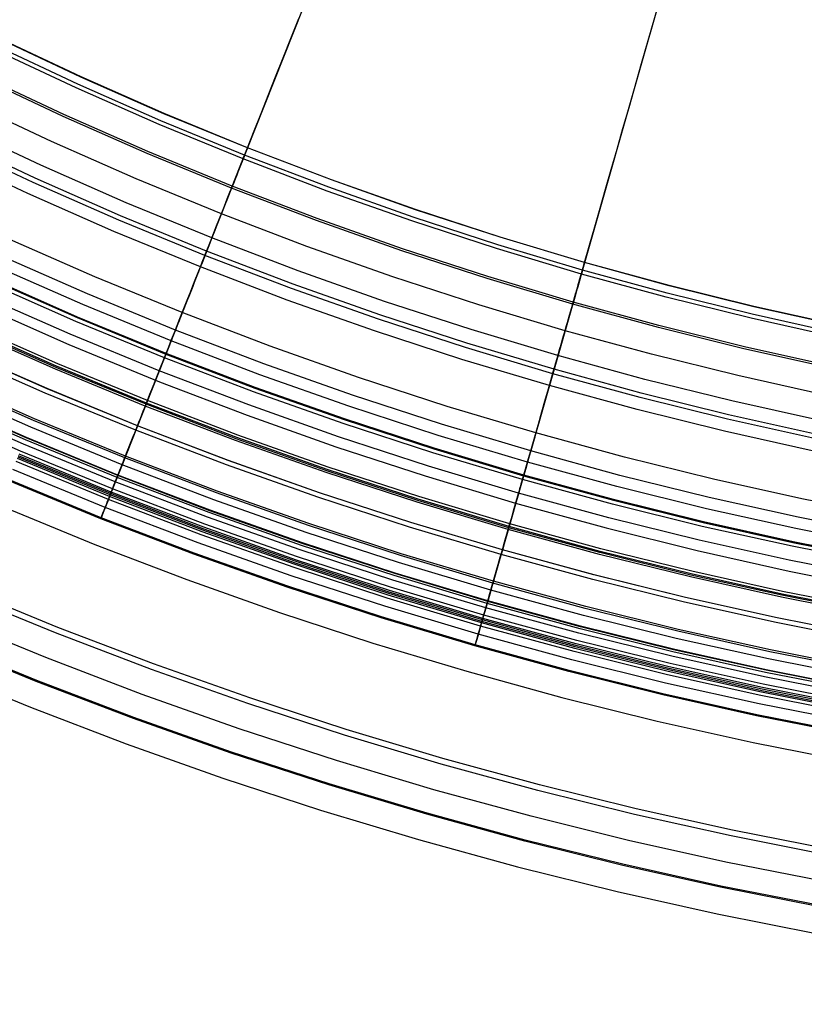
# Model space of a CAD drawing. Header units: millimetres. Extents: x -14 to 488, y -50 to 50.
# Tile 114 of 256: x 284.4 to 291.12, y -36.24 to -27.8. Entities that reach past the tile are written whole.
import ezdxf

# ---------------------------------------------------------------- set-up
doc = ezdxf.new("R2010")
doc.units = ezdxf.units.MM
doc.header["$MEASUREMENT"] = 0
doc.layers.add('Default', color=7, linetype='Continuous')

msp = doc.modelspace()

# ---------------------------------------------------------------- linework, layer by layer
at = {"layer": 'Default'}
for points in [[(298.4813, -31.0752), (297.7914, -31.0828), (297.1015, -31.0752), (296.4057, -31.0519), (295.7046, -31.0127), (294.9985, -30.9571), (294.288, -30.8848), (293.5736, -30.7953), (292.8559, -30.6885), (292.1355, -30.5639), (291.4129, -30.4213), (290.6888, -30.2605), (289.9639, -30.0811), (289.2387, -29.883), (288.514, -29.666), (287.7906, -29.43), (287.069, -29.1748), (286.35, -28.9005), (285.6344, -28.6068), (284.9229, -28.2939), (284.2162, -27.9617)], [(298.4813, -31.0734), (297.7914, -31.081), (297.1015, -31.0734), (296.4058, -31.0501), (295.7047, -31.0109), (294.9986, -30.9553), (294.2882, -30.883), (293.5739, -30.7936), (292.8562, -30.6867), (292.1358, -30.5622), (291.4133, -30.4196), (290.6892, -30.2587), (289.9643, -30.0794), (289.2392, -29.8813), (288.5146, -29.6643), (287.7911, -29.4283), (287.0696, -29.1732), (286.3506, -28.8988), (285.6351, -28.6052), (284.9236, -28.2922), (284.217, -27.9601)], [(298.4836, -31.1765), (297.7914, -31.1842), (297.0992, -31.1765), (296.4012, -31.1532), (295.6978, -31.1138), (294.9894, -31.058), (294.2766, -30.9855), (293.5599, -30.8958), (292.8398, -30.7886), (292.117, -30.6636), (291.3921, -30.5205), (290.6657, -30.3591), (289.9383, -30.1792), (289.2108, -29.9804), (288.4838, -29.7628), (287.7579, -29.526), (287.034, -29.27), (286.3127, -28.9947), (285.5947, -28.7001), (284.8809, -28.3861), (284.172, -28.0529)], [(298.4828, -31.1419), (297.7914, -31.1496), (297.1, -31.1419), (296.4028, -31.1186), (295.7001, -31.0793), (294.9925, -31.0236), (294.2805, -30.9511), (293.5646, -30.8615), (292.8453, -30.7544), (292.1233, -30.6296), (291.3992, -30.4867), (290.6736, -30.3255), (289.9471, -30.1457), (289.2203, -29.9472), (288.4941, -29.7297), (287.7691, -29.4932), (287.0459, -29.2375), (286.3254, -28.9625), (285.6083, -28.6682), (284.8952, -28.3547), (284.1871, -28.0218)], [(298.4895, -31.4456), (297.7914, -31.4533), (297.0933, -31.4456), (296.3892, -31.422), (295.6797, -31.3824), (294.9652, -31.3261), (294.2462, -31.2529), (293.5233, -31.1624), (292.7971, -31.0543), (292.0681, -30.9282), (291.3369, -30.7839), (290.6042, -30.6212), (289.8706, -30.4396), (289.1368, -30.2392), (288.4035, -30.0196), (287.6713, -29.7808), (286.9412, -29.5226), (286.2136, -29.2449), (285.4895, -28.9478), (284.7695, -28.6311), (284.0544, -28.295)], [(298.4892, -31.428), (297.7914, -31.4357), (297.0937, -31.428), (296.39, -31.4045), (295.6809, -31.3648), (294.9668, -31.3086), (294.2482, -31.2354), (293.5257, -31.145), (292.7999, -31.0369), (292.0713, -30.9109), (291.3405, -30.7667), (290.6082, -30.604), (289.875, -30.4226), (289.1416, -30.2223), (288.4087, -30.0028), (287.677, -29.7641), (286.9472, -29.5061), (286.2201, -29.2286), (285.4964, -28.9316), (284.7768, -28.6151), (284.0621, -28.2792)], [(298.4948, -31.6811), (297.7914, -31.689), (297.088, -31.6811), (296.3787, -31.6574), (295.6639, -31.6175), (294.944, -31.5608), (294.2197, -31.487), (293.4914, -31.3958), (292.7597, -31.2869), (292.0252, -31.1599), (291.2885, -31.0145), (290.5503, -30.8505), (289.8112, -30.6677), (289.0719, -30.4657), (288.3331, -30.2445), (287.5955, -30.0039), (286.8599, -29.7438), (286.1269, -29.464), (285.3973, -29.1646), (284.6719, -28.8456), (283.9515, -28.507)], [(298.4997, -31.9036), (297.7914, -31.9114), (297.0831, -31.9036), (296.3688, -31.8797), (295.6489, -31.8394), (294.924, -31.7824), (294.1946, -31.7081), (293.4612, -31.6163), (292.7243, -31.5066), (291.9847, -31.3787), (291.2429, -31.2323), (290.4995, -31.0672), (289.7552, -30.883), (289.0107, -30.6796), (288.2667, -30.4569), (287.5239, -30.2146), (286.7831, -29.9526), (286.045, -29.6709), (285.3103, -29.3694), (284.5798, -29.0481), (283.8544, -28.7071)], [(298.5024, -32.0251), (297.7914, -32.033), (297.0804, -32.0251), (296.3634, -32.0011), (295.6408, -31.9607), (294.9131, -31.9034), (294.1809, -31.8289), (293.4447, -31.7367), (292.705, -31.6266), (291.9626, -31.4982), (291.2179, -31.3513), (290.4717, -31.1855), (289.7246, -31.0006), (288.9773, -30.7965), (288.2304, -30.5729), (287.4848, -30.3296), (286.7412, -30.0667), (286.0002, -29.7839), (285.2628, -29.4813), (284.5295, -29.1588), (283.8013, -28.8165)], [(298.5033, -32.0649), (297.7914, -32.0728), (297.0795, -32.0649), (296.3616, -32.041), (295.6381, -32.0005), (294.9095, -31.9431), (294.1764, -31.8685), (293.4393, -31.7762), (292.6987, -31.6659), (291.9553, -31.5374), (291.2098, -31.3903), (290.4626, -31.2243), (289.7146, -31.0392), (288.9663, -30.8348), (288.2186, -30.6109), (287.472, -30.3674), (286.7274, -30.1041), (285.9856, -29.821), (285.2472, -29.5179), (284.513, -29.1951), (283.7839, -28.8523)], [(298.5057, -32.171), (297.7914, -32.179), (297.0772, -32.171), (296.3569, -32.147), (295.631, -32.1064), (294.9, -32.0488), (294.1644, -31.9739), (293.4249, -31.8813), (292.6819, -31.7707), (291.936, -31.6418), (291.188, -31.4941), (290.4384, -31.3276), (289.6878, -31.1419), (288.9371, -30.9368), (288.1869, -30.7122), (287.4379, -30.4679), (286.6908, -30.2037), (285.9465, -29.9196), (285.2057, -29.6156), (284.4691, -29.2917), (283.7375, -28.9478)], [(298.515, -32.5921), (297.7914, -32.6001), (297.0678, -32.5921), (296.3381, -32.5677), (295.6027, -32.5266), (294.8621, -32.4683), (294.117, -32.3924), (293.3677, -32.2986), (292.615, -32.1865), (291.8594, -32.0559), (291.1015, -31.9063), (290.3421, -31.7376), (289.5818, -31.5495), (288.8212, -31.3417), (288.0612, -31.1142), (287.3024, -30.8666), (286.5455, -30.599), (285.7915, -30.3112), (285.0409, -30.0032), (284.2947, -29.675)], [(298.5186, -32.7529), (297.7914, -32.7609), (297.0643, -32.7529), (296.3309, -32.7284), (295.5919, -32.687), (294.8477, -32.6284), (294.0988, -32.5522), (293.3459, -32.4579), (292.5895, -32.3453), (291.8301, -32.214), (291.0685, -32.0637), (290.3054, -31.8942), (289.5413, -31.7051), (288.777, -31.4963), (288.0132, -31.2676), (287.2506, -31.0189), (286.4901, -30.7499), (285.7323, -30.4607), (284.978, -30.1512), (284.2281, -29.8214)], [(298.5208, -32.8522), (297.7914, -32.8603), (297.062, -32.8522), (296.3265, -32.8276), (295.5852, -32.7861), (294.8388, -32.7273), (294.0876, -32.6509), (293.3324, -32.5563), (292.5737, -32.4434), (291.8121, -32.3117), (291.0482, -32.1609), (290.2827, -31.9909), (289.5163, -31.8012), (288.7496, -31.5918), (287.9835, -31.3624), (287.2187, -31.1129), (286.4558, -30.8432), (285.6957, -30.5531), (284.9392, -30.2426), (284.187, -29.9118)], [(284.1368, -30.0222), (284.8918, -30.3542), (285.6511, -30.6658), (286.414, -30.9569), (287.1797, -31.2277), (287.9473, -31.4781), (288.7163, -31.7084), (289.4857, -31.9186), (290.255, -32.1089), (291.0233, -32.2796), (291.79, -32.4309), (292.5544, -32.5631), (293.316, -32.6764), (294.074, -32.7713), (294.8279, -32.8481), (295.5771, -32.9071), (296.3211, -32.9487), (297.0594, -32.9734), (297.7914, -32.9815), (298.5235, -32.9734)], [(298.5233, -32.9675), (297.7914, -32.9756), (297.0595, -32.9675), (296.3213, -32.9428), (295.5775, -32.9012), (294.8284, -32.8422), (294.0746, -32.7655), (293.3168, -32.6706), (292.5554, -32.5573), (291.7911, -32.4251), (291.0245, -32.2738), (290.2563, -32.1032), (289.4872, -31.9129), (288.7179, -31.7027), (287.9491, -31.4725), (287.1815, -31.2221), (286.416, -30.9514), (285.6533, -30.6603), (284.8941, -30.3488), (284.1393, -30.0168)], [(298.5242, -33.0077), (297.7914, -33.0158), (297.0586, -33.0077), (296.3196, -32.983), (295.5748, -32.9413), (294.8248, -32.8823), (294.0701, -32.8054), (293.3113, -32.7105), (292.549, -32.597), (291.7837, -32.4646), (291.0162, -32.3132), (290.2471, -32.1423), (289.4771, -31.9518), (288.7068, -31.7414), (287.9371, -31.5109), (287.1686, -31.2602), (286.4021, -30.9892), (285.6385, -30.6977), (284.8783, -30.3858), (284.1226, -30.0534)], [(298.5269, -33.1282), (297.7914, -33.1364), (297.0559, -33.1282), (296.3142, -33.1035), (295.5667, -33.0616), (294.814, -33.0024), (294.0565, -32.9252), (293.295, -32.8299), (292.5298, -32.716), (291.7618, -32.5832), (290.9915, -32.4312), (290.2196, -32.2597), (289.4467, -32.0685), (288.6737, -31.8573), (287.9011, -31.626), (287.1298, -31.3744), (286.3605, -31.1024), (285.5941, -30.8098), (284.8312, -30.4968), (284.0727, -30.1632)], [(284.0504, -30.2457), (284.8186, -30.5841), (285.5952, -30.903), (286.348, -31.1905), (287.1076, -31.4597), (287.8736, -31.7103), (288.6453, -31.9424), (289.4225, -32.1557), (290.2046, -32.3501), (290.9912, -32.5255), (291.7818, -32.6818), (292.5308, -32.8116), (293.2827, -32.9241), (294.0368, -33.0195), (294.793, -33.0976), (295.5508, -33.1584), (296.3097, -33.2018), (297.0694, -33.2279), (297.8295, -33.2367)], [(284.0504, -30.2457), (284.8186, -30.5841), (285.5952, -30.903), (286.348, -31.1905), (287.1076, -31.4597), (287.8736, -31.7103), (288.6453, -31.9424), (289.4225, -32.1557), (290.2046, -32.3501), (290.9912, -32.5255), (291.7818, -32.6818), (292.5308, -32.8116), (293.2827, -32.9241), (294.0368, -33.0195), (294.793, -33.0976), (295.5508, -33.1584), (296.3097, -33.2018), (297.0694, -33.2279), (297.8295, -33.2367)], [(298.5337, -33.4364), (297.7914, -33.4447), (297.0491, -33.4364), (296.3004, -33.4114), (295.546, -33.3692), (294.7863, -33.3094), (294.0218, -33.2316), (293.2531, -33.1353), (292.4809, -33.0204), (291.7057, -32.8863), (290.9282, -32.7329), (290.1491, -32.5598), (289.3691, -32.3668), (288.5888, -32.1537), (287.8091, -31.9202), (287.0306, -31.6663), (286.2542, -31.3917), (285.4806, -31.0965), (284.7106, -30.7805), (283.9451, -30.4438)], [(298.5335, -33.4256), (297.7914, -33.4338), (297.0493, -33.4256), (296.3009, -33.4006), (295.5467, -33.3584), (294.7872, -33.2986), (294.023, -33.2207), (293.2546, -33.1246), (292.4826, -33.0096), (291.7077, -32.8756), (290.9305, -32.7223), (290.1516, -32.5492), (289.3718, -32.3563), (288.5918, -32.1432), (287.8123, -31.9098), (287.0341, -31.656), (286.258, -31.3815), (285.4846, -31.0864), (284.7149, -30.7705), (283.9496, -30.4339)], [(298.533, -33.4021), (297.7914, -33.4103), (297.0498, -33.4021), (296.302, -33.3771), (295.5483, -33.3349), (294.7893, -33.2752), (294.0256, -33.1974), (293.2578, -33.1013), (292.4863, -32.9865), (291.712, -32.8526), (290.9353, -32.6993), (290.157, -32.5264), (289.3777, -32.3336), (288.5983, -32.1207), (287.8193, -31.8874), (287.0417, -31.6337), (286.2661, -31.3595), (285.4932, -31.0645), (284.7241, -30.7489), (283.9593, -30.4125)], [(298.5341, -33.4528), (297.7914, -33.4611), (297.0487, -33.4528), (296.2997, -33.4278), (295.5449, -33.3856), (294.7848, -33.3257), (294.0199, -33.2478), (293.2509, -33.1516), (292.4783, -33.0365), (291.7027, -32.9024), (290.9249, -32.7489), (290.1454, -32.5758), (289.365, -32.3827), (288.5843, -32.1694), (287.8042, -31.9358), (287.0254, -31.6818), (286.2486, -31.4071), (285.4746, -31.1117), (284.7042, -30.7956), (283.9383, -30.4587)], [(298.5391, -33.6756), (297.7914, -33.6839), (297.0438, -33.6756), (296.2898, -33.6504), (295.5299, -33.6079), (294.7648, -33.5476), (293.9948, -33.4692), (293.2207, -33.3723), (292.4429, -33.2566), (291.6622, -33.1216), (290.8791, -32.967), (290.0945, -32.7927), (289.3088, -32.5983), (288.523, -32.3837), (287.7377, -32.1485), (286.9537, -31.8928), (286.1717, -31.6162), (285.3925, -31.3189), (284.6171, -31.0007), (283.846, -30.6616)], [(298.5381, -33.6344), (297.7914, -33.6427), (297.0447, -33.6344), (296.2916, -33.6093), (295.5327, -33.5668), (294.7685, -33.5066), (293.9995, -33.4283), (293.2263, -33.3315), (292.4494, -33.2159), (291.6697, -33.0811), (290.8876, -32.9267), (290.1039, -32.7526), (289.3192, -32.5585), (288.5343, -32.3441), (287.75, -32.1092), (286.9669, -31.8538), (286.1859, -31.5776), (285.4077, -31.2806), (284.6332, -30.9628), (283.8631, -30.6241)], [(298.5381, -33.6342), (297.7914, -33.6425), (297.0447, -33.6342), (296.2916, -33.609), (295.5327, -33.5665), (294.7685, -33.5064), (293.9995, -33.4281), (293.2263, -33.3313), (292.4495, -33.2156), (291.6697, -33.0808), (290.8877, -32.9265), (290.1039, -32.7524), (289.3193, -32.5582), (288.5344, -32.3438), (287.7501, -32.109), (286.967, -31.8535), (286.186, -31.5773), (285.4078, -31.2804), (284.6333, -30.9625), (283.8632, -30.6238)], [(298.5461, -33.9932), (297.7914, -34.0015), (297.0367, -33.9932), (296.2756, -33.9677), (295.5086, -33.9248), (294.7362, -33.864), (293.959, -33.7849), (293.1776, -33.687), (292.3925, -33.5702), (291.6044, -33.4339), (290.814, -33.2779), (290.0219, -33.1019), (289.2289, -32.9057), (288.4356, -32.689), (287.6429, -32.4517), (286.8515, -32.1935), (286.0621, -31.9144), (285.2756, -31.6142), (284.4928, -31.293), (283.7145, -30.9507)], [(298.5447, -33.9299), (297.7914, -33.9382), (297.0381, -33.9299), (296.2784, -33.9045), (295.5129, -33.8617), (294.7419, -33.8009), (293.9661, -33.722), (293.1862, -33.6243), (292.4025, -33.5077), (291.6159, -33.3716), (290.827, -33.216), (290.0364, -33.0403), (289.2448, -32.8445), (288.453, -32.6282), (287.6618, -32.3913), (286.8718, -32.1336), (286.0839, -31.855), (285.2989, -31.5554), (284.5176, -31.2347), (283.7407, -30.8931)], [(298.5444, -33.9141), (297.7914, -33.9224), (297.0385, -33.9141), (296.2791, -33.8887), (295.5139, -33.8459), (294.7433, -33.7852), (293.9679, -33.7063), (293.1883, -33.6087), (292.405, -33.4921), (291.6188, -33.3561), (290.8302, -33.2005), (290.04, -33.0249), (289.2488, -32.8292), (288.4574, -32.613), (287.6665, -32.3762), (286.8769, -32.1186), (286.0894, -31.8401), (285.3047, -31.5407), (284.5238, -31.2202), (283.7473, -30.8787)], [(298.5482, -34.0888), (297.7914, -34.0972), (297.0346, -34.0888), (296.2714, -34.0633), (295.5022, -34.0202), (294.7276, -33.9592), (293.9482, -33.8799), (293.1646, -33.7818), (292.3773, -33.6646), (291.587, -33.5279), (290.7943, -33.3715), (290, -33.1951), (289.2048, -32.9983), (288.4093, -32.781), (287.6143, -32.543), (286.8207, -32.2841), (286.0291, -32.0041), (285.2404, -31.7031), (284.4554, -31.381), (283.6749, -31.0377)], [(298.5496, -34.1509), (297.7914, -34.1593), (297.0332, -34.1509), (296.2686, -34.1254), (295.498, -34.0823), (294.722, -34.0212), (293.9412, -33.9417), (293.1561, -33.8434), (292.3674, -33.726), (291.5757, -33.5891), (290.7816, -33.4324), (289.9858, -33.2556), (289.1891, -33.0585), (288.3922, -32.8408), (287.5958, -32.6023), (286.8007, -32.3429), (286.0077, -32.0625), (285.2175, -31.761), (284.4311, -31.4382), (283.6492, -31.0943)], [(298.5487, -34.1106), (297.7914, -34.119), (297.0341, -34.1106), (296.2704, -34.085), (295.5007, -34.042), (294.7257, -33.981), (293.9458, -33.9015), (293.1616, -33.8034), (292.3738, -33.6861), (291.583, -33.5494), (290.7899, -33.3928), (289.9951, -33.2163), (289.1993, -33.0194), (288.4033, -32.8019), (287.6078, -32.5638), (286.8137, -32.3047), (286.0216, -32.0246), (285.2324, -31.7234), (284.4469, -31.4011), (283.6659, -31.0576)], [(298.5483, -34.0926), (297.7914, -34.101), (297.0345, -34.0926), (296.2712, -34.0671), (295.5019, -34.0241), (294.7273, -33.9631), (293.9478, -33.8837), (293.1641, -33.7856), (292.3767, -33.6684), (291.5863, -33.5317), (290.7935, -33.3753), (289.9991, -33.1988), (289.2038, -33.002), (288.4082, -32.7847), (287.6132, -32.5467), (286.8194, -32.2877), (286.0278, -32.0078), (285.239, -31.7068), (284.4539, -31.3846), (283.6733, -31.0413)], [(298.551, -34.2154), (297.7914, -34.2238), (297.0318, -34.2154), (296.2657, -34.1898), (295.4937, -34.1466), (294.7163, -34.0854), (293.934, -34.0057), (293.1474, -33.9072), (292.3572, -33.7896), (291.5639, -33.6524), (290.7684, -33.4954), (289.9711, -33.3183), (289.1729, -33.1208), (288.3745, -32.9027), (287.5765, -32.6638), (286.7799, -32.4039), (285.9854, -32.123), (285.1938, -31.8209), (284.4059, -31.4976), (283.6225, -31.153)], [(298.552, -34.2579), (297.7914, -34.2664), (297.0308, -34.2579), (296.2638, -34.2323), (295.4908, -34.1891), (294.7124, -34.1278), (293.9292, -34.048), (293.1416, -33.9494), (292.3504, -33.8316), (291.5562, -33.6943), (290.7596, -33.5371), (289.9614, -33.3598), (289.1622, -33.162), (288.3627, -32.9437), (287.5638, -32.7045), (286.7662, -32.4443), (285.9707, -32.163), (285.1781, -31.8605), (284.3892, -31.5367)], [(298.5517, -34.2443), (297.7914, -34.2527), (297.0311, -34.2443), (296.2644, -34.2187), (295.4917, -34.1754), (294.7137, -34.1142), (293.9307, -34.0344), (293.1435, -33.9359), (292.3526, -33.8182), (291.5587, -33.6809), (290.7624, -33.5237), (289.9645, -33.3465), (289.1656, -33.1488), (288.3665, -32.9305), (287.5679, -32.6914), (286.7706, -32.4313), (285.9755, -32.1501), (285.1832, -31.8478), (284.3946, -31.5242)], [(298.5532, -34.3125), (297.7914, -34.3209), (297.0296, -34.3125), (296.2614, -34.2868), (295.4872, -34.2435), (294.7075, -34.1821), (293.923, -34.1022), (293.1342, -34.0035), (292.3418, -33.8855), (291.5463, -33.7479), (290.7484, -33.5905), (289.9489, -33.4129), (289.1484, -33.2148), (288.3477, -32.9961), (287.5476, -32.7565), (286.7487, -32.4959), (285.9519, -32.2142), (285.1581, -31.9112), (284.3679, -31.5869)], [(298.5526, -34.285), (297.7914, -34.2934), (297.0302, -34.285), (296.2626, -34.2593), (295.489, -34.216), (294.71, -34.1547), (293.9261, -34.0749), (293.138, -33.9762), (292.3461, -33.8583), (291.5513, -33.7209), (290.7541, -33.5636), (289.9552, -33.3861), (289.1554, -33.1882), (288.3553, -32.9696), (287.5558, -32.7302), (286.7576, -32.4699), (285.9614, -32.1883), (285.1682, -31.8856), (284.3787, -31.5616)], [(298.5523, -34.271), (297.7914, -34.2795), (297.0305, -34.271), (296.2632, -34.2454), (295.4899, -34.2021), (294.7112, -34.1408), (293.9277, -34.061), (293.1398, -33.9624), (292.3483, -33.8446), (291.5538, -33.7072), (290.7569, -33.5499), (289.9584, -33.3725), (289.1589, -33.1747), (288.3591, -32.9563), (287.5599, -32.717), (286.762, -32.4567), (285.9662, -32.1753), (285.1733, -31.8727), (284.3841, -31.5488)], [(298.5548, -34.3861), (297.7914, -34.3946), (297.028, -34.3861), (296.2581, -34.3604), (295.4822, -34.317), (294.7009, -34.2555), (293.9147, -34.1754), (293.1242, -34.0765), (292.3301, -33.9582), (291.5329, -33.8204), (290.7333, -33.6626), (289.9321, -33.4846), (289.1299, -33.2861), (288.3275, -33.0669), (287.5256, -32.8268), (286.725, -32.5657), (285.9265, -32.2833), (285.1309, -31.9797), (284.3391, -31.6547)], [(298.5571, -34.4902), (297.7914, -34.4987), (297.0257, -34.4902), (296.2534, -34.4644), (295.4752, -34.4209), (294.6915, -34.3592), (293.903, -34.2789), (293.1101, -34.1796), (292.3135, -34.061), (291.5139, -33.9228), (290.7119, -33.7645), (289.9083, -33.586), (289.1037, -33.3869), (288.2988, -33.167), (287.4945, -32.9262), (286.6915, -32.6643), (285.8906, -32.3811), (285.0926, -32.0765), (284.2984, -31.7506)], [(298.5569, -34.481), (297.7914, -34.4895), (297.0259, -34.481), (296.2539, -34.4552), (295.4758, -34.4117), (294.6924, -34.35), (293.904, -34.2698), (293.1113, -34.1705), (292.315, -34.052), (291.5156, -33.9137), (290.7138, -33.7555), (289.9104, -33.577), (289.106, -33.378), (288.3013, -33.1582), (287.4972, -32.9174), (286.6944, -32.6556), (285.8938, -32.3724), (285.096, -32.068), (284.302, -31.7421)], [(284.2314, -31.9644), (285.043, -32.2977), (285.8299, -32.5982), (286.6238, -32.8795), (287.4242, -33.1415), (288.2309, -33.384), (289.0431, -33.6069), (289.8605, -33.8101), (290.6826, -33.9934), (291.5089, -34.1568), (292.2917, -34.2924), (293.0775, -34.41), (293.8657, -34.5097), (294.656, -34.5913), (295.4479, -34.6548), (296.2411, -34.7003), (297.0351, -34.7276), (297.8295, -34.7367)], [(284.2314, -31.9644), (285.043, -32.2977), (285.8299, -32.5982), (286.6238, -32.8795), (287.4242, -33.1415), (288.2309, -33.384), (289.0431, -33.6069), (289.8605, -33.8101), (290.6826, -33.9934), (291.5089, -34.1568), (292.2917, -34.2924), (293.0775, -34.41), (293.8657, -34.5097), (294.656, -34.5913), (295.4479, -34.6548), (296.2411, -34.7003), (297.0351, -34.7276), (297.8295, -34.7367)], [(298.5805, -35.5426), (297.7914, -35.5514), (297.0023, -35.5426), (296.2065, -35.516), (295.4046, -35.4711), (294.597, -35.4075), (293.7843, -35.3248), (292.9673, -35.2225), (292.1464, -35.1003), (291.3224, -34.9578), (290.4959, -34.7947), (289.6677, -34.6108), (288.8386, -34.4056), (288.0092, -34.179), (287.1803, -33.9309), (286.3528, -33.6609), (285.5275, -33.3691), (284.7051, -33.0552), (283.8867, -32.7194)], [(298.5794, -35.4913), (297.7914, -35.5), (297.0035, -35.4913), (296.2088, -35.4647), (295.408, -35.4199), (294.6016, -35.3564), (293.7901, -35.2738), (292.9742, -35.1716), (292.1545, -35.0496), (291.3317, -34.9073), (290.5065, -34.7445), (289.6795, -34.5608), (288.8515, -34.3559), (288.0233, -34.1297), (287.1956, -33.8818), (286.3693, -33.6123), (285.5452, -33.3209), (284.724, -33.0075), (283.9067, -32.6721)], [(298.5856, -35.7702), (297.7914, -35.7791), (296.9973, -35.7702), (296.1964, -35.7435), (295.3893, -35.6983), (294.5765, -35.6343), (293.7587, -35.5511), (292.9364, -35.4481), (292.1102, -35.3251), (291.2809, -35.1817), (290.4492, -35.0176), (289.6157, -34.8324), (288.7812, -34.626), (287.9465, -34.3979), (287.1123, -34.1482), (286.2795, -33.8765), (285.4489, -33.5828), (284.6213, -33.2669), (283.7976, -32.9289)], [(298.5904, -35.9899), (297.7914, -35.9987), (296.9924, -35.9899), (296.1866, -35.9629), (295.3745, -35.9175), (294.5568, -35.8531), (293.7339, -35.7693), (292.9066, -35.6658), (292.0753, -35.542), (291.241, -35.3977), (290.4041, -35.2326), (289.5655, -35.0463), (288.7259, -34.8386), (287.8861, -34.6091), (287.0468, -34.3578), (286.2089, -34.0845), (285.3732, -33.789), (284.5405, -33.4712), (283.7117, -33.1311)], [(298.5902, -35.9807), (297.7914, -35.9895), (296.9926, -35.9807), (296.187, -35.9538), (295.3751, -35.9083), (294.5576, -35.844), (293.7349, -35.7602), (292.9078, -35.6567), (292.0768, -35.5329), (291.2426, -35.3887), (290.406, -35.2236), (289.5676, -35.0373), (288.7282, -34.8297), (287.8886, -34.6003), (287.0495, -34.3491), (286.2118, -34.0758), (285.3763, -33.7803), (284.5439, -33.4626), (283.7153, -33.1226)], [(283.6442, -33.3447), (284.4909, -33.6924), (285.3117, -34.0058), (286.1399, -34.2993), (286.9749, -34.5726), (287.8164, -34.8256), (288.6637, -35.0581), (289.5164, -35.2701), (290.374, -35.4614), (291.2359, -35.6317), (292.0526, -35.7732), (292.8722, -35.8959), (293.6945, -35.9999), (294.5189, -36.085), (295.3451, -36.1513), (296.1725, -36.1987), (297.0008, -36.2272), (297.8295, -36.2367)]]:
    msp.add_lwpolyline(points, dxfattribs=at)
at = {"layer": 'Default', "extrusion": (0.929787, -0.368098, 0)}
for points in [[(76.3939, 24.7553), (76.3936, 24.722), (76.3925, 24.6885), (76.3906, 24.6546), (76.3879, 24.6206), (76.3844, 24.5863), (76.3801, 24.5518), (76.3749, 24.5172), (76.3689, 24.4824), (76.362, 24.4475), (76.3543, 24.4126), (76.3456, 24.3776), (76.336, 24.3426), (76.3256, 24.3076), (76.3142, 24.2727), (76.3019, 24.2379), (76.2886, 24.2032), (76.2745, 24.1687), (76.2594, 24.1343), (76.2433, 24.1002), (76.2264, 24.0664), (76.2085, 24.0329), (76.1897, 23.9997), (76.17, 23.9669), (76.1494, 23.9345), (76.128, 23.9026), (76.1057, 23.8712), (76.0825, 23.8402), (76.0585, 23.8099), (76.0337, 23.7801), (76.0081, 23.751), (75.9817, 23.7225), (75.9546, 23.6947), (75.9268, 23.6676), (75.8983, 23.6412), (75.8692, 23.6156), (75.8394, 23.5908), (75.809, 23.5668), (75.7781, 23.5436), (75.7467, 23.5213), (75.7148, 23.4998), (75.6824, 23.4793), (75.6496, 23.4596), (75.6164, 23.4408), (75.5829, 23.4229), (75.5491, 23.406), (75.515, 23.3899), (75.4806, 23.3748), (75.4461, 23.3607), (75.4114, 23.3474), (75.3766, 23.3351), (75.3417, 23.3237), (75.3067, 23.3132), (75.2717, 23.3037), (75.2367, 23.295), (75.2018, 23.2873), (75.1669, 23.2804), (75.1321, 23.2744), (75.0975, 23.2692), (75.063, 23.2649), (75.0287, 23.2614), (74.9947, 23.2587), (74.9608, 23.2568), (74.9272, 23.2557), (74.8939, 23.2553), (74.8607, 23.2557), (74.8271, 23.2568), (74.7932, 23.2587), (74.7592, 23.2614), (74.7249, 23.2649), (74.6904, 23.2692), (74.6558, 23.2744), (74.621, 23.2804), (74.5861, 23.2873), (74.5512, 23.295), (74.5162, 23.3037), (74.4812, 23.3132), (74.4462, 23.3237), (74.4113, 23.3351), (74.3765, 23.3474), (74.3418, 23.3607), (74.3073, 23.3748), (74.2729, 23.3899), (74.2388, 23.406), (74.205, 23.4229), (74.1715, 23.4408), (74.1383, 23.4596), (74.1055, 23.4793), (74.0731, 23.4998), (74.0412, 23.5213), (74.0098, 23.5436), (73.9789, 23.5668), (73.9485, 23.5908), (73.9187, 23.6156), (73.8896, 23.6412), (73.8611, 23.6676), (73.8333, 23.6947), (73.8062, 23.7225), (73.7798, 23.751), (73.7542, 23.7801), (73.7294, 23.8099), (73.7054, 23.8402), (73.6822, 23.8712), (73.6599, 23.9026), (73.6385, 23.9345), (73.6179, 23.9669), (73.5982, 23.9997), (73.5794, 24.0329), (73.5615, 24.0664), (73.5446, 24.1002), (73.5285, 24.1343), (73.5134, 24.1687), (73.4993, 24.2032), (73.486, 24.2379), (73.4737, 24.2727), (73.4623, 24.3076), (73.4518, 24.3426), (73.4423, 24.3776), (73.4336, 24.4126), (73.4259, 24.4475), (73.419, 24.4824), (73.413, 24.5172), (73.4078, 24.5518), (73.4035, 24.5863), (73.4, 24.6206), (73.3973, 24.6546), (73.3954, 24.6885), (73.3943, 24.722), (73.3939, 24.7553)], [(73.3939, 24.7553), (73.3943, 24.7886), (73.3954, 24.8222), (73.3973, 24.856), (73.4, 24.8901), (73.4035, 24.9244), (73.4078, 24.9589), (73.413, 24.9935), (73.419, 25.0283), (73.4259, 25.0632), (73.4336, 25.0981), (73.4423, 25.1331), (73.4518, 25.1681), (73.4623, 25.203), (73.4737, 25.238), (73.486, 25.2728), (73.4993, 25.3075), (73.5134, 25.342), (73.5285, 25.3764), (73.5446, 25.4105), (73.5615, 25.4443), (73.5794, 25.4778), (73.5982, 25.511), (73.6179, 25.5438), (73.6385, 25.5762), (73.6599, 25.6081), (73.6822, 25.6395), (73.7054, 25.6704), (73.7294, 25.7008), (73.7542, 25.7306), (73.7798, 25.7597), (73.8062, 25.7882), (73.8333, 25.816), (73.8611, 25.8431), (73.8896, 25.8695), (73.9187, 25.8951), (73.9485, 25.9199), (73.9789, 25.9439), (74.0098, 25.967), (74.0412, 25.9894), (74.0731, 26.0108), (74.1055, 26.0314), (74.1383, 26.0511), (74.1715, 26.0699), (74.205, 26.0878), (74.2388, 26.1047), (74.2729, 26.1208), (74.3073, 26.1359), (74.3418, 26.15), (74.3765, 26.1633), (74.4113, 26.1756), (74.4462, 26.187), (74.4812, 26.1974), (74.5162, 26.207), (74.5512, 26.2157), (74.5861, 26.2234), (74.621, 26.2303), (74.6558, 26.2363), (74.6904, 26.2415), (74.7249, 26.2458), (74.7592, 26.2493), (74.7932, 26.252), (74.8271, 26.2538), (74.8607, 26.255), (74.8939, 26.2553), (74.9272, 26.255), (74.9608, 26.2538), (74.9947, 26.252), (75.0287, 26.2493), (75.063, 26.2458), (75.0975, 26.2415), (75.1321, 26.2363), (75.1669, 26.2303), (75.2018, 26.2234), (75.2367, 26.2157), (75.2717, 26.207), (75.3067, 26.1974), (75.3417, 26.187), (75.3766, 26.1756), (75.4114, 26.1633), (75.4461, 26.15), (75.4806, 26.1359), (75.515, 26.1208), (75.5491, 26.1047), (75.5829, 26.0878), (75.6164, 26.0699), (75.6496, 26.0511), (75.6824, 26.0314), (75.7148, 26.0108), (75.7467, 25.9894), (75.7781, 25.967), (75.809, 25.9439), (75.8394, 25.9199), (75.8692, 25.8951), (75.8983, 25.8695), (75.9268, 25.8431), (75.9546, 25.816), (75.9817, 25.7882), (76.0081, 25.7597), (76.0337, 25.7306), (76.0585, 25.7008), (76.0825, 25.6704), (76.1057, 25.6395), (76.128, 25.6081), (76.1494, 25.5762), (76.17, 25.5438), (76.1897, 25.511), (76.2085, 25.4778), (76.2264, 25.4443), (76.2433, 25.4105), (76.2594, 25.3764), (76.2745, 25.342), (76.2886, 25.3075), (76.3019, 25.2728), (76.3142, 25.238), (76.3256, 25.203), (76.336, 25.1681), (76.3456, 25.1331), (76.3543, 25.0981), (76.362, 25.0632), (76.3689, 25.0283), (76.3749, 24.9935), (76.3801, 24.9589), (76.3844, 24.9244), (76.3879, 24.8901), (76.3906, 24.856), (76.3925, 24.8222), (76.3936, 24.7886), (76.3939, 24.7553)]]:
    msp.add_lwpolyline(points, dxfattribs=at)
at = {"layer": 'Default'}
for points in [[(291.0068, -23.7054, 111.0321), (289.7162, -28.2147, 84.2455), (289.2838, -29.7254, 73.662), (288.9663, -30.8348, 64.6938), (288.7413, -31.621, 57.0709), (288.5918, -32.1432, 50.6988), (288.4356, -32.689, 40.8885), (288.3591, -32.9563, 33.3186), (288.3524, -32.9797, 31.5171), (288.3553, -32.9696, 30.987), (288.3582, -32.9595, 30.7366), (288.3621, -32.9457, 30.4965), (288.3672, -32.9282, 30.267), (288.3733, -32.9068, 30.0486), (288.3805, -32.8815, 29.8417), (288.3889, -32.8522, 29.6466), (288.3936, -32.8359, 29.5536), (288.3985, -32.8187, 29.4637), (288.4037, -32.8004, 29.3769), (288.4093, -32.781, 29.2934), (288.4152, -32.7604, 29.2124), (288.4214, -32.7387, 29.1332), (288.4279, -32.7159, 29.056), (288.4348, -32.692, 28.9806), (288.4419, -32.667, 28.9071), (288.4493, -32.6412, 28.8356), (288.457, -32.6144, 28.766), (288.4649, -32.5868, 28.6984), (288.473, -32.5585, 28.6328), (288.4813, -32.5294, 28.5692), (288.4898, -32.4997, 28.5076), (288.4985, -32.4695, 28.448), (288.5073, -32.4387, 28.3905), (288.5162, -32.4074, 28.3351), (288.5253, -32.3758, 28.2818), (288.5344, -32.3438, 28.2306), (288.5436, -32.3116, 28.1816), (288.5529, -32.2791, 28.1347), (288.5622, -32.2466, 28.0899), (288.5715, -32.2141, 28.0473), (288.5808, -32.1817, 28.0068), (288.59, -32.1494, 27.9685), (288.5992, -32.1175, 27.9323), (288.6082, -32.0859, 27.8982), (288.6172, -32.0547, 27.8663), (288.6259, -32.0241, 27.8366), (288.6345, -31.9942, 27.8089), (288.6428, -31.965, 27.7835), (288.651, -31.9366, 27.7602), (288.6588, -31.9091, 27.739), (288.6664, -31.8827, 27.72), (288.6701, -31.8698, 27.7112), (288.6798, -31.8359, 27.6896), (288.685, -31.8177, 27.6786), (288.6874, -31.8094, 27.6738), (288.6896, -31.8015, 27.6694), (288.6919, -31.7937, 27.6653), (288.6941, -31.786, 27.6615), (288.6963, -31.7782, 27.6579), (288.6986, -31.7701, 27.6544), (288.701, -31.7617, 27.651), (288.7036, -31.7527, 27.6475), (288.7094, -31.7325, 27.6402), (288.7163, -31.7084, 27.6319)], [(286.9887, -27.287, 84.2455), (286.4103, -28.748, 73.662), (285.9856, -29.821, 64.6938), (285.6845, -30.5813, 57.0709), (285.4846, -31.0864, 50.6988), (285.2756, -31.6142, 40.8885), (285.1733, -31.8727, 33.3186), (285.1643, -31.8954, 31.5171), (285.1682, -31.8856, 30.987), (285.1721, -31.8758, 30.7366), (285.1773, -31.8625, 30.4965), (285.1841, -31.8455, 30.267), (285.1922, -31.8248, 30.0486), (285.2019, -31.8004, 29.8417), (285.2132, -31.772, 29.6466), (285.2194, -31.7563, 29.5536), (285.226, -31.7396, 29.4637), (285.233, -31.7219, 29.3769), (285.2404, -31.7031, 29.2934), (285.2483, -31.6833, 29.2124), (285.2566, -31.6623, 29.1332), (285.2654, -31.6402, 29.056), (285.2745, -31.617, 28.9806), (285.2841, -31.5929, 28.9071), (285.294, -31.5679, 28.8356), (285.3042, -31.542, 28.766), (285.3148, -31.5154, 28.6984), (285.3256, -31.4879, 28.6328), (285.3367, -31.4599, 28.5692), (285.3481, -31.4311, 28.5076), (285.3597, -31.4019, 28.448), (285.3715, -31.3721, 28.3905), (285.3834, -31.3419, 28.3351), (285.3956, -31.3113, 28.2818), (285.4078, -31.2804, 28.2306), (285.4201, -31.2492, 28.1816), (285.4326, -31.2178, 28.1347), (285.445, -31.1864, 28.0899), (285.4575, -31.1549, 28.0473), (285.4699, -31.1236, 28.0068), (285.4822, -31.0924, 27.9685), (285.4945, -31.0615, 27.9323), (285.5066, -31.0309, 27.8982), (285.5185, -31.0008, 27.8663), (285.5302, -30.9712, 27.8366), (285.5417, -30.9422, 27.8089), (285.5528, -30.914, 27.7835), (285.5637, -30.8865, 27.7602), (285.5742, -30.86, 27.739), (285.5844, -30.8344, 27.72), (285.5893, -30.822, 27.7112), (285.6023, -30.7892, 27.6896), (285.6092, -30.7716, 27.6786), (285.6124, -30.7635, 27.6738), (285.6155, -30.7558, 27.6694), (285.6184, -30.7483, 27.6653), (285.6214, -30.7409, 27.6615), (285.6244, -30.7333, 27.6579), (285.6274, -30.7255, 27.6544), (285.6307, -30.7174, 27.651), (285.6341, -30.7087, 27.6475), (285.6419, -30.6891, 27.6402), (285.6511, -30.6658, 27.6319)], [(285.6511, -30.6658, 27.6319), (285.6757, -30.6036, 27.6112), (285.7001, -30.5421, 27.5885), (285.7241, -30.4814, 27.5639), (285.7478, -30.4215, 27.5375), (285.7712, -30.3625, 27.5093), (285.7942, -30.3043, 27.4795), (285.8168, -30.2472, 27.448), (285.8391, -30.191, 27.4149), (285.8609, -30.1359, 27.3804), (285.8823, -30.0819, 27.3444), (285.9032, -30.0291, 27.307), (285.9236, -29.9774, 27.2683), (285.9436, -29.927, 27.2284), (285.963, -29.878, 27.1873), (285.9819, -29.8302, 27.145), (286.0002, -29.7839, 27.1017), (286.018, -29.739, 27.0575), (286.0352, -29.6955, 27.0123), (286.0519, -29.6535, 26.9662), (286.068, -29.6128, 26.9194), (286.0835, -29.5736, 26.8719), (286.0985, -29.5357, 26.8237), (286.113, -29.4992, 26.7749), (286.1269, -29.464, 26.7256), (286.1403, -29.4302, 26.6759), (286.1531, -29.3977, 26.6258), (286.1655, -29.3664, 26.5753), (286.1774, -29.3364, 26.5245), (286.1888, -29.3077, 26.4734), (286.1997, -29.2802, 26.422), (286.2101, -29.2538, 26.3705), (286.2201, -29.2286, 26.3188), (286.2296, -29.2045, 26.267), (286.2387, -29.1815, 26.215), (286.2474, -29.1596, 26.163), (286.2556, -29.1388, 26.1109), (286.2635, -29.1189, 26.0586), (286.2709, -29.1001, 26.0063), (286.278, -29.0823, 25.954), (286.2847, -29.0655, 25.9016), (286.2969, -29.0346, 25.7967), (286.3077, -29.0072, 25.6917), (286.3172, -28.9833, 25.5867), (286.3254, -28.9625, 25.4818), (286.3324, -28.9448, 25.3771), (286.3383, -28.93, 25.2726), (286.343, -28.9181, 25.1682), (286.3466, -28.909, 25.064), (286.3491, -28.9026, 24.96), (286.3506, -28.8988, 24.8562), (286.3511, -28.8975, 24.7525), (286.3506, -28.8988, 24.6491), (286.3492, -28.9024, 24.5458), (286.3468, -28.9085, 24.4427), (286.3435, -28.9169, 24.3399), (286.3392, -28.9278, 24.2373), (286.334, -28.9409, 24.1349), (286.3278, -28.9565, 24.0328), (286.3207, -28.9744, 23.931), (286.3127, -28.9947, 23.8295), (286.3037, -29.0173, 23.7283), (286.2938, -29.0423, 23.6274), (286.283, -29.0698, 23.527), (286.2711, -29.0997, 23.4269), (286.2583, -29.1321, 23.3273), (286.2444, -29.1671, 23.2281), (286.2295, -29.2047, 23.1295), (286.2136, -29.2449, 23.0315), (286.1966, -29.2879, 22.934), (286.1785, -29.3336, 22.8373), (286.1593, -29.3821, 22.7413), (286.1389, -29.4336, 22.6463), (286.1173, -29.4882, 22.5522), (286.0945, -29.5458, 22.4592), (286.0704, -29.6067, 22.3674), (286.045, -29.6709, 22.2769), (286.0182, -29.7384, 22.1879), (285.9901, -29.8094, 22.1004), (285.9756, -29.8462, 22.0573), (285.9606, -29.8839, 22.0148), (285.9454, -29.9225, 21.9727), (285.9297, -29.962, 21.9312), (285.9137, -30.0024, 21.8903), (285.8974, -30.0437, 21.8499), (285.8807, -30.0859, 21.8102), (285.8636, -30.1291, 21.7712), (285.8461, -30.1732, 21.7328), (285.8283, -30.2183, 21.6951), (285.8101, -30.2643, 21.6582), (285.7847, -30.3283, 21.6089), (285.7779, -30.3456, 21.5949), (285.7708, -30.3634, 21.58), (285.7636, -30.3816, 21.5641), (285.7562, -30.4004, 21.547), (285.7485, -30.4197, 21.5286), (285.7323, -30.4607, 21.4878), (285.7147, -30.5051, 21.4406), (285.6957, -30.5531, 21.3865), (285.6752, -30.6049, 21.3251), (285.6533, -30.6603, 21.2559), (285.6306, -30.7176, 21.1817), (285.6085, -30.7735, 21.1064), (285.5868, -30.8282, 21.0288), (285.5655, -30.8821, 20.9477), (285.5443, -30.9355, 20.8617), (285.5232, -30.9889, 20.7696), (285.502, -31.0424, 20.6701), (285.4806, -31.0965, 20.5619), (285.4589, -31.1513, 20.4437), (285.4369, -31.2068, 20.3146), (285.4148, -31.2627, 20.1733), (285.3925, -31.3189, 20.0188), (285.3703, -31.375, 19.85), (285.3482, -31.4309, 19.666), (285.3263, -31.4862, 19.4661), (285.3047, -31.5407, 19.2492), (285.2836, -31.594, 19.0146), (285.2631, -31.6459, 18.7616), (285.2432, -31.696, 18.4896), (285.2242, -31.7442, 18.1978), (285.206, -31.7901, 17.8856), (285.1889, -31.8334, 17.5523), (285.1581, -31.9112, 16.8199), (285.1326, -31.9754, 15.9953), (285.1134, -32.0241, 15.073), (285.1009, -32.0556, 14.0477), (285.0926, -32.0765, 6.8571), (285.0932, -32.075, 6.6768), (285.0951, -32.0703, 6.5005), (285.0981, -32.0626, 6.328), (285.1024, -32.0518, 6.1595), (285.1078, -32.0381, 5.995), (285.1144, -32.0215, 5.8344), (285.1221, -32.002, 5.6777), (285.1309, -31.9797, 5.5249), (285.1409, -31.9546, 5.3761), (285.1519, -31.9269, 5.2312), (285.1639, -31.8965, 5.0901), (285.1769, -31.8635, 4.9527), (285.191, -31.828, 4.8191), (285.206, -31.79, 4.6892), (285.2221, -31.7496, 4.5629), (285.239, -31.7068, 4.4401), (285.2569, -31.6616, 4.3209), (285.2756, -31.6142, 4.2051), (285.2954, -31.5644, 4.0926), (285.316, -31.5123, 3.9832), (285.3375, -31.4579, 3.8769), (285.36, -31.4011, 3.7736), (285.3834, -31.342, 3.6731), (285.4077, -31.2806, 3.5754), (285.433, -31.2168, 3.4802), (285.4592, -31.1506, 3.3876), (285.4864, -31.0819, 3.2975), (285.5146, -31.0106, 3.2097), (285.5439, -30.9367, 3.1242), (285.5743, -30.8599, 3.0408), (285.6058, -30.7803, 2.9595), (285.6385, -30.6977, 2.8803), (285.6723, -30.6121, 2.803), (285.7075, -30.5234, 2.7276), (285.7439, -30.4314, 2.6541), (285.7816, -30.3361, 2.5825), (285.8207, -30.2374, 2.5129), (285.8612, -30.1352, 2.4451), (285.9031, -30.0293, 2.3794), (285.9465, -29.9196, 2.3155), (285.9914, -29.8062, 2.2536), (286.0379, -29.6888, 2.1937), (286.0859, -29.5676, 2.1359), (286.1355, -29.4423, 2.0801), (286.1866, -29.313, 2.0266), (286.2394, -29.1797, 1.9753), (286.2939, -29.0422, 1.9264), (286.35, -28.9005, 1.8798), (286.4078, -28.7545, 1.8356), (286.4672, -28.6043, 1.7939), (286.5283, -28.4499, 1.7548), (286.5911, -28.2913, 1.7182), (286.6556, -28.1284, 1.6843), (286.7218, -27.9613, 1.653), (286.7896, -27.79, 1.6245)], [(288.7163, -31.7084, 27.6319), (288.7347, -31.644, 27.6112), (288.7529, -31.5805, 27.5885), (288.7709, -31.5177, 27.5639), (288.7886, -31.4558, 27.5375), (288.8061, -31.3947, 27.5093), (288.8233, -31.3346, 27.4795), (288.8402, -31.2755, 27.448), (288.8568, -31.2174, 27.4149), (288.8731, -31.1605, 27.3804), (288.8891, -31.1046, 27.3444), (288.9047, -31.05, 27.307), (288.92, -30.9966, 27.2683), (288.9349, -30.9445, 27.2284), (288.9494, -30.8937, 27.1873), (288.9636, -30.8444, 27.145), (288.9773, -30.7965, 27.1017), (288.9906, -30.75, 27.0575), (289.0034, -30.7051, 27.0123), (289.0159, -30.6616, 26.9662), (289.0279, -30.6196, 26.9194), (289.0395, -30.579, 26.8719), (289.0507, -30.5398, 26.8237), (289.0615, -30.5021, 26.7749), (289.0719, -30.4657, 26.7256), (289.0819, -30.4307, 26.6759), (289.0916, -30.3971, 26.6258), (289.1008, -30.3648, 26.5753), (289.1097, -30.3338, 26.5245), (289.1182, -30.3041, 26.4734), (289.1263, -30.2756, 26.422), (289.1342, -30.2483, 26.3705), (289.1416, -30.2223, 26.3188), (289.1487, -30.1974, 26.267), (289.1555, -30.1736, 26.215), (289.162, -30.151, 26.163), (289.1682, -30.1294, 26.1109), (289.1741, -30.1089, 26.0586), (289.1796, -30.0895, 26.0063), (289.1849, -30.0711, 25.954), (289.1899, -30.0536, 25.9016), (289.199, -30.0217, 25.7967), (289.2071, -29.9934, 25.6917), (289.2142, -29.9686, 25.5867), (289.2203, -29.9472, 25.4818), (289.2256, -29.9289, 25.3771), (289.23, -29.9136, 25.2726), (289.2335, -29.9013, 25.1682), (289.2362, -29.8918, 25.064), (289.2381, -29.8852, 24.96), (289.2392, -29.8813, 24.8562), (289.2396, -29.88, 24.7525), (289.2392, -29.8813, 24.6491), (289.2381, -29.8851, 24.5458), (289.2363, -29.8913, 24.4427), (289.2338, -29.9, 24.3399), (289.2306, -29.9112, 24.2373), (289.2267, -29.9249, 24.1349), (289.2221, -29.941, 24.0328), (289.2168, -29.9595, 23.931), (289.2108, -29.9804, 23.8295), (289.2041, -30.0038, 23.7283), (289.1967, -30.0297, 23.6274), (289.1886, -30.0581, 23.527), (289.1798, -30.089, 23.4269), (289.1702, -30.1225, 23.3273), (289.1598, -30.1587, 23.2281), (289.1487, -30.1976, 23.1295), (289.1368, -30.2392, 23.0315), (289.1241, -30.2836, 22.934), (289.1105, -30.3308, 22.8373), (289.0962, -30.381, 22.7413), (289.0809, -30.4343, 22.6463), (289.0648, -30.4907, 22.5522), (289.0477, -30.5503, 22.4592), (289.0297, -30.6133, 22.3674), (289.0107, -30.6796, 22.2769), (288.9907, -30.7495, 22.1879), (288.9697, -30.8229, 22.1004), (288.9588, -30.861, 22.0573), (288.9477, -30.8999, 22.0148), (288.9362, -30.9398, 21.9727), (288.9246, -30.9807, 21.9312), (288.9126, -31.0224, 21.8903), (288.9004, -31.0651, 21.8499), (288.8879, -31.1088, 21.8102), (288.8751, -31.1534, 21.7712), (288.8621, -31.199, 21.7328), (288.8487, -31.2456, 21.6951), (288.8351, -31.2932, 21.6582), (288.8162, -31.3593, 21.6089), (288.811, -31.3773, 21.5949), (288.8058, -31.3957, 21.58), (288.8004, -31.4145, 21.5641), (288.7948, -31.4339, 21.547), (288.7891, -31.454, 21.5286), (288.777, -31.4963, 21.4878), (288.7638, -31.5422, 21.4406), (288.7496, -31.5918, 21.3865), (288.7343, -31.6454, 21.3251), (288.7179, -31.7027, 21.2559), (288.7009, -31.762, 21.1817), (288.6844, -31.8197, 21.1064), (288.6682, -31.8762, 21.0288), (288.6523, -31.932, 20.9477), (288.6365, -31.9873, 20.8617), (288.6207, -32.0424, 20.7696), (288.6048, -32.0978, 20.6701), (288.5888, -32.1537, 20.5619), (288.5726, -32.2104, 20.4437), (288.5562, -32.2678, 20.3146), (288.5396, -32.3256, 20.1733), (288.523, -32.3837, 20.0188), (288.5064, -32.4417, 19.85), (288.4899, -32.4995, 19.666), (288.4735, -32.5567, 19.4661), (288.4574, -32.613, 19.2492), (288.4416, -32.6681, 19.0146), (288.4262, -32.7218, 18.7616), (288.4114, -32.7736, 18.4896), (288.3971, -32.8234, 18.1978), (288.3836, -32.8709, 17.8856), (288.3707, -32.9157, 17.5523), (288.3477, -32.9961, 16.8199), (288.3287, -33.0625, 15.9953), (288.3143, -33.1128, 15.073), (288.305, -33.1454, 14.0477), (288.2988, -33.167, 6.8571), (288.2993, -33.1655, 6.6768), (288.3006, -33.1606, 6.5005), (288.3029, -33.1527, 6.328), (288.3061, -33.1415, 6.1595), (288.3102, -33.1273, 5.995), (288.3151, -33.1101, 5.8344), (288.3209, -33.09, 5.6777), (288.3275, -33.0669, 5.5249), (288.3349, -33.041, 5.3761), (288.3431, -33.0123, 5.2312), (288.3521, -32.9809, 5.0901), (288.3618, -32.9468, 4.9527), (288.3724, -32.9101, 4.8191), (288.3836, -32.8708, 4.6892), (288.3956, -32.829, 4.5629), (288.4082, -32.7847, 4.4401), (288.4216, -32.738, 4.3209), (288.4356, -32.689, 4.2051), (288.4504, -32.6375, 4.0926), (288.4658, -32.5836, 3.9832), (288.4819, -32.5274, 3.8769), (288.4987, -32.4687, 3.7736), (288.5162, -32.4076, 3.6731), (288.5343, -32.3441, 3.5754), (288.5532, -32.2781, 3.4802), (288.5728, -32.2097, 3.3876), (288.5931, -32.1387, 3.2975), (288.6142, -32.0649, 3.2097), (288.6361, -31.9884, 3.1242), (288.6588, -31.9091, 3.0408), (288.6824, -31.8268, 2.9595), (288.7068, -31.7414, 2.8803), (288.7322, -31.6529, 2.803), (288.7584, -31.5611, 2.7276), (288.7856, -31.466, 2.6541), (288.8138, -31.3675, 2.5825), (288.8431, -31.2654, 2.5129), (288.8733, -31.1597, 2.4451), (288.9047, -31.0502, 2.3794), (288.9371, -30.9368, 2.3155), (288.9707, -30.8195, 2.2536), (289.0054, -30.6982, 2.1937), (289.0413, -30.5728, 2.1359), (289.0784, -30.4433, 2.0801), (289.1166, -30.3096, 2.0266), (289.1561, -30.1717, 1.9753), (289.1968, -30.0295, 1.9264), (289.2387, -29.883, 1.8798), (289.2819, -29.7321, 1.8356), (289.3263, -29.5768, 1.7939), (289.372, -29.4172, 1.7548), (289.419, -29.2531, 1.7182), (289.4672, -29.0847, 1.6843), (289.5166, -28.912, 1.653), (289.5673, -28.7348, 1.6245), (289.6193, -28.5533, 1.5988), (289.7269, -28.1772, 1.556), (289.8396, -27.7837, 1.525)]]:
    msp.add_polyline3d(points, dxfattribs=at)

doc.saveas('drawing.dxf')
